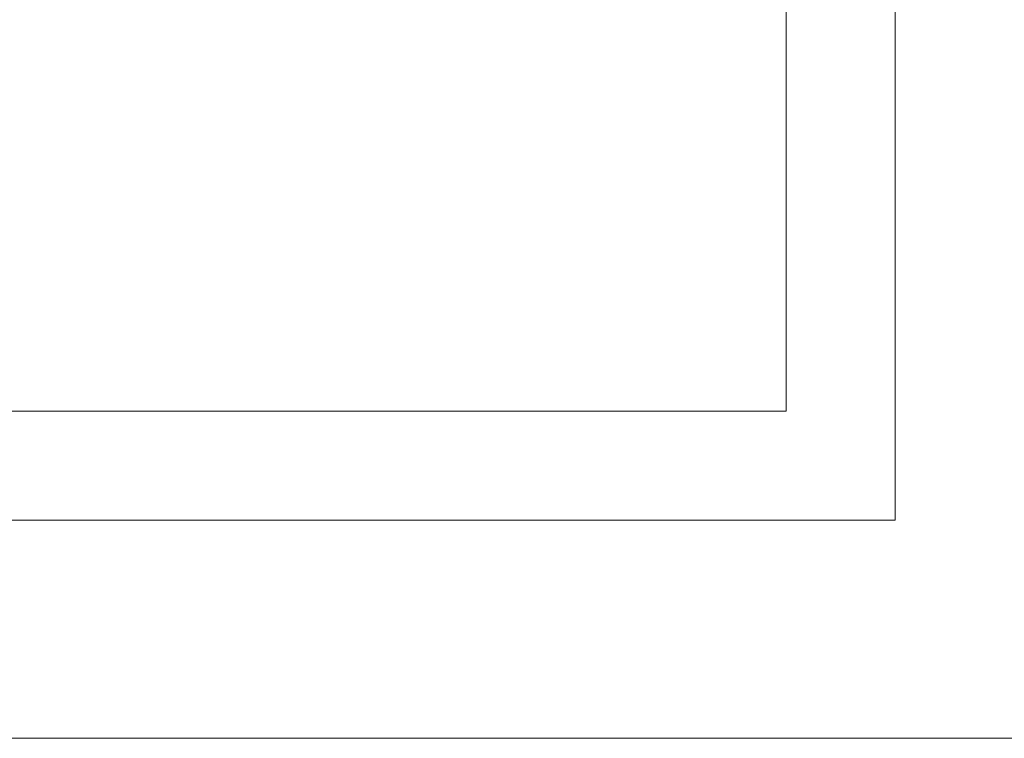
# Model space of a CAD drawing. Header units: millimetres. Extents: x 262469 to 275208, y -32539 to 9411.
# Tile 58 of 256: x 270134 to 270177, y -22579 to -22548. Entities that reach past the tile are written whole.
import ezdxf

# ---------------------------------------------------------------- set-up
doc = ezdxf.new("R2010")
doc.units = ezdxf.units.MM
doc.header["$LTSCALE"] = 100
doc.layers.add('$ mp_ele', color=1, linetype='Continuous', lineweight=35)

msp = doc.modelspace()

# ---------------------------------------------------------------- linework, layer by layer
at = {"layer": '$ mp_ele', "color": 7, "linetype": 'Continuous', "lineweight": 5}
for p, q in [((270172.435, -22396.866), (270172.435, -22569.738)), ((270172.435, -22396.866), (270172.435, -22569.738)), ((270167.633, -22401.668), (270167.633, -22564.936)), ((270167.633, -22564.936), (270052.385, -22564.936)), ((270172.435, -22569.738), (270047.583, -22569.738)), ((270037.979, -22579.342), (270182.039, -22579.342)), ((270182.039, -22579.342), (270037.979, -22579.342))]:
    msp.add_line(p, q, dxfattribs=at)

doc.saveas('drawing.dxf')
